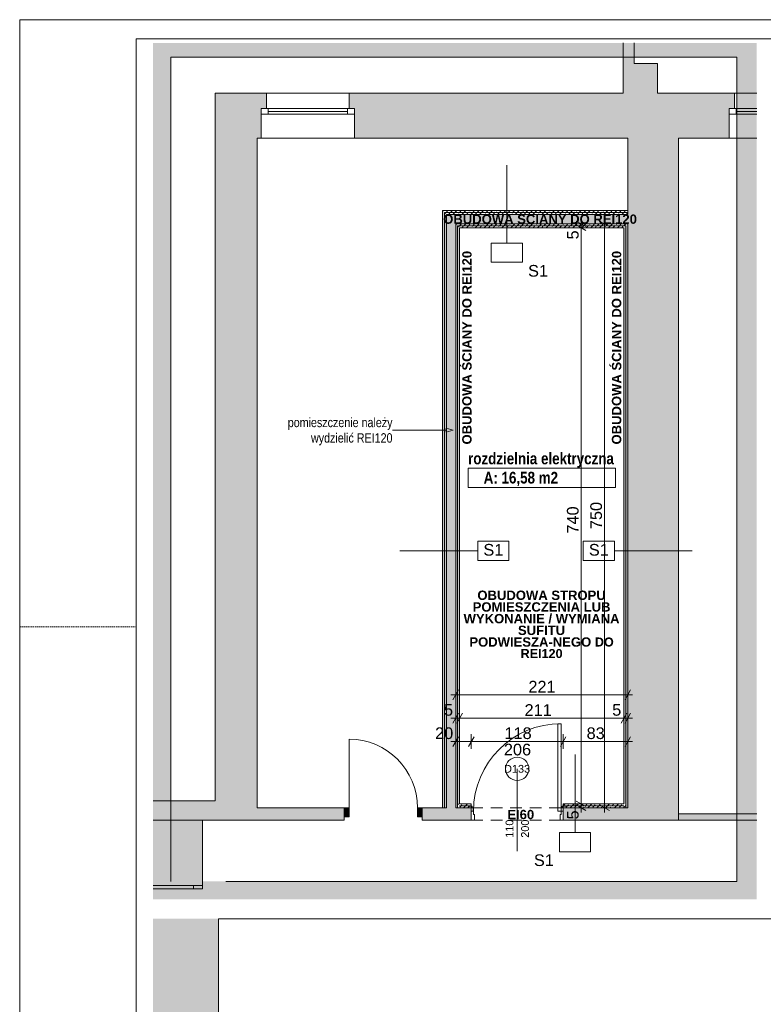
# Paper-space layout 'A-29. RZUT - PIĘTRO -1' of a CAD drawing. Header units: millimetres. Extents: x 0 to 950, y 0 to 750.
# Tile 20 of 28: x 0 to 191, y 497 to 750. Entities that reach past the tile are written whole.
import ezdxf
from ezdxf.xclip import XClip

# ---------------------------------------------------------------- set-up
doc = ezdxf.new("R2010")
doc.units = ezdxf.units.MM
doc.header["$MEASUREMENT"] = 0
doc.header["$XCLIPFRAME"] = 0
for name, pattern in [('196_P_20200717_p.9_BN_szary$0$PRZERYWANA_DU_A', [0.55, 0.3500000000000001, -0.1999999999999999]), ('Przer. długie kreski', [2.5, 1.5, -1]), ('PRZERYWANA_DU_A', [550, 350.0000000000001, -199.9999999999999])]:
    doc.linetypes.add(name, pattern=pattern)
for name, color, linetype, lineweight in [('0_Nr_pióra__2', 8, 'Continuous', 13), ('A_Arkusz_Nr_pióra__1', 7, 'Continuous', 20), ('A_ppoż_Nr_pióra__2', 8, 'Continuous', 13), ('A_strefy_Nr_pióra__1', 7, 'Continuous', 20), ('A_wymiary_Nr_pióra__1', 7, 'Continuous', 20), ('A_wymiary_Nr_pióra__2', 8, 'Continuous', 13), ('A_ściany proj_Nr_pióra__1', 7, 'Continuous', 20), ('A_ściany proj_Nr_pióra__2', 8, 'Continuous', 13), ('A_ściany_Nr_pióra__1', 7, 'Continuous', 20), ('Drzwi Archicad_Nr_pióra__1', 7, 'Continuous', 20), ('Drzwi Archicad_Nr_pióra__3', 252, 'Continuous', 13), ('Znaczniki drzwi Archicada_Nr_pióra__3', 252, 'Continuous', 13)]:
    doc.layers.add(name, color=color, linetype=linetype, lineweight=lineweight)
for name, color, linetype, lineweight, true_color in [('A_Arkusz_Nr_pióra__253', 7, 'Continuous', 5, 0xb6b6b6), ('A_opis ścian_Nr_pióra__19', 7, 'Continuous', 5, 0x191919), ('A_opis_Nr_pióra__255', 7, 'Continuous', 15, 0x242424), ('A_opis_Nr_pióra__8', 7, 'Continuous', 13, 0x4c4c4c), ('A_ppoż proj_Nr_pióra__8', 7, 'Continuous', 13, 0x4c4c4c), ('A_ściany proj_Nr_pióra__10', 7, 'Continuous', 13, 0x4b4b4b), ('Okna Archicada_Nr_pióra__19', 7, 'Continuous', 5, 0x191919)]:
    doc.layers.add(name, color=color, linetype=linetype, lineweight=lineweight, true_color=true_color)
for name, color, linetype in [('A_podrys', 7, 'Continuous'), ('A_ppoż', 7, 'Continuous'), ('A_ściany', 7, 'Continuous'), ('A_ściany proj', 7, 'Continuous'), ('Drzwi Archicad', 7, 'Continuous')]:
    doc.layers.add(name, color=color, linetype=linetype)
doc.styles.add('STYL_AUTOMATYCZNY_1', font='arial.ttf')
doc.styles.add('STYL_AUTOMATYCZNY_2', font='ARIALN.TTF')
doc.styles.add('STYL_AUTOMATYCZNY_3', font='arial.ttf')
doc.styles.add('STYL_AUTOMATYCZNY_4', font='arial.ttf')
doc.styles.add('STYL_AUTOMATYCZNY_5', font='arial.ttf')
doc.styles.add('STYL_AUTOMATYCZNY_6', font='ARIALN.TTF')
pattern_1 = [(45, (-2721.711876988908, -905.8517355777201), (-1.140492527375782, 1.140492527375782), []), (45, (-2720.571376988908, -905.8517355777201), (-1.140492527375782, 1.140492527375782), [0.8064600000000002, -0.40322])]

# ---------------------------------------------------------------- blocks, each defined once
blk = doc.blocks.new('Rysunek_2_2', base_point=(-3203.210673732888, -656.7228348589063))
at = {"linetype": 'Continuous', "lineweight": 0, "true_color": 0x484848}
blk.add_hatch(color=251, dxfattribs=at).paths.add_polyline_path([(51.04156895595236, 519.0468217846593), (34.27205799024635, 519.0468217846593), (34.27205799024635, 101.4268344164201), (51.04156895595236, 101.4268344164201)])
at = {"layer": '0_Nr_pióra__2', "color": 8, "linetype": 'PRZERYWANA_DU_A', "lineweight": 13, "ltscale": 2, "flags": 128}
for points in [[(51.04157373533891, 519.0468333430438), (51.04157373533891, 101.4268333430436)], [(365.1719941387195, 519.0468333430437), (51.04157373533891, 519.0468333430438)]]:
    blk.add_lwpolyline(points, dxfattribs=at)
blk = doc.blocks.new('Rysunek_3_3', base_point=(-2721.711876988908, -905.8517355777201))
at = {"layer": 'A_ppoż', "linetype": 'Continuous', "lineweight": 0, "true_color": 0x484848}
h = blk.add_hatch(color=251, dxfattribs=at)
h.paths.add_polyline_path([(34.2720430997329, 744.0468364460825), (34.2720430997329, 524.0468377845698), (189.2720606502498, 524.0468377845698), (189.2720606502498, 744.0468364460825)])
h.paths.add_polyline_path([(38.79027215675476, 740.3520160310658), (184.1241112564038, 740.3520160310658), (184.1241112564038, 528.6324855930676), (38.79027215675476, 528.6324855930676)], flags=0)
at = {"layer": 'A_ściany', "linetype": 'Continuous', "lineweight": 0, "true_color": 0x000000}
for points in [[(154.9613453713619, 738.7516953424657), (157.7613437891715, 738.7516953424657), (157.7613437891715, 744.0468348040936), (154.9613453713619, 744.0468348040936)], [(163.761344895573, 731.1516958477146), (163.761344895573, 738.7516958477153), (154.9613448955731, 738.7516958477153), (154.9613448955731, 731.1516958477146)], [(34.27205168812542, 549.3516950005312), (34.27205168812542, 544.3516950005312), (60.96134489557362, 544.3516950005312), (60.96134489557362, 719.551695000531), (50.16134489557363, 731.1516950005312), (50.16134489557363, 549.3516950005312)], [(61.97693759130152, 719.5516958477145), (61.97693759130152, 727.1516958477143), (63.37693759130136, 727.1516958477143), (63.37693759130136, 731.1516958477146), (50.16134489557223, 731.1516958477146), (60.96134489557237, 719.5516958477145)], [(182.1613448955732, 719.5516958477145), (182.1613448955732, 727.1516958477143), (183.5613448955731, 727.1516958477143), (183.5613448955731, 731.1516958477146), (84.5769375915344, 731.1516958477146), (84.5769375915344, 727.1516958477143), (85.97693759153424, 727.1516958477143), (85.97693759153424, 719.5516958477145)], [(169.1613448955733, 544.351695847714), (169.1613448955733, 719.5516958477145), (156.161344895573, 719.5516958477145), (156.161344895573, 547.5516958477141)], [(156.161344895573, 699.9516958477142), (109.5613448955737, 699.9516958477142), (111.9613448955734, 697.5516958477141), (156.161344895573, 697.5516958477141)], [(109.5613448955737, 699.9516958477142), (109.5613448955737, 547.5516958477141), (111.9613448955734, 547.5516958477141), (111.9613448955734, 697.5516958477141)], [(60.96134489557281, 544.351695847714), (83.36134457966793, 544.351695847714), (83.36134457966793, 547.551695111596), (60.96134489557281, 547.551695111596)], [(103.3613444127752, 547.5516950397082), (103.3613444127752, 544.351695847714), (115.9613452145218, 544.351695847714), (115.9613452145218, 547.5516960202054)], [(139.5613447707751, 547.5516960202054), (139.5613447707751, 544.351695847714), (169.1613448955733, 544.351695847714), (156.1613443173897, 547.5516950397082)], [(46.96134489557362, 544.3516950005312), (34.27205168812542, 544.3516950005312), (34.27205168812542, 527.5516950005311), (46.96134489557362, 527.5516950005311)], [(169.161344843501, 545.9516950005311), (169.161344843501, 544.3516950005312), (189.2720516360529, 544.3516950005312), (189.2720516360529, 545.9516950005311)]]:
    blk.add_hatch(color=18, dxfattribs=at).paths.add_polyline_path(points)
at = {"layer": 'A_ściany proj', "linetype": 'Continuous', "lineweight": 0, "true_color": 0x4b4b4b}
h = blk.add_hatch(dxfattribs=at)
h.set_pattern_fill('FP_65_0003', color=251, style=0, pattern_type=2)
h.set_pattern_definition(pattern_1)
h.paths.add_polyline_path([(108.5613448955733, 700.9516958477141), (108.5613448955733, 547.5516958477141), (109.0613448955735, 547.5516958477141), (109.0613448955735, 700.451695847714)])
h = blk.add_hatch(dxfattribs=at)
h.set_pattern_fill('FP_65_0003', color=251, style=0, pattern_type=2)
h.set_pattern_definition(pattern_1)
h.paths.add_polyline_path([(156.161344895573, 700.9516958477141), (108.5613448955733, 700.9516958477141), (109.0613448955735, 700.451695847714), (156.161344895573, 700.451695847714)])
h = blk.add_hatch(dxfattribs=at)
h.set_pattern_fill('FP_65_0003', color=251, style=0, pattern_type=2)
h.set_pattern_definition(pattern_1)
h.paths.add_polyline_path([(109.5613448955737, 547.5516958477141), (109.5613448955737, 699.9516958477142), (109.0613448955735, 700.4516958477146), (109.0613448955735, 547.5516958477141)])
h = blk.add_hatch(dxfattribs=at)
h.set_pattern_fill('FP_65_0003', color=251, style=0, pattern_type=2)
h.set_pattern_definition(pattern_1)
h.paths.add_polyline_path([(109.5613448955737, 699.9516958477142), (156.161344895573, 699.9516958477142), (156.161344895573, 700.4516958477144), (109.0613448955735, 700.4516958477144)])
h = blk.add_hatch(dxfattribs=at)
h.set_pattern_fill('FP_65_0003', color=251, style=0, pattern_type=2)
h.set_pattern_definition(pattern_1)
h.paths.add_polyline_path([(156.161344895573, 697.5516958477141), (111.9613448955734, 697.5516958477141), (112.4613448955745, 697.0516958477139), (155.6613448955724, 697.0516958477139)])
h = blk.add_hatch(dxfattribs=at)
h.set_pattern_fill('FP_65_0003', color=251, style=0, pattern_type=2)
h.set_pattern_definition(pattern_1)
h.paths.add_polyline_path([(111.9613448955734, 697.5516958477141), (111.9613448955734, 547.5516958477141), (112.4613448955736, 547.5516958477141), (112.4613448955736, 697.0516958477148)])
h = blk.add_hatch(dxfattribs=at)
h.set_pattern_fill('FP_65_0003', color=251, style=0, pattern_type=2)
h.set_pattern_definition(pattern_1)
h.paths.add_polyline_path([(112.9613448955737, 696.5516958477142), (155.1613448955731, 696.5516958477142), (155.6613448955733, 697.0516958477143), (112.4613448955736, 697.0516958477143)])
h = blk.add_hatch(dxfattribs=at)
h.set_pattern_fill('FP_65_0003', color=251, style=0, pattern_type=2)
h.set_pattern_definition(pattern_1)
h.paths.add_polyline_path([(112.9613448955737, 548.551695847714), (112.9613448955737, 696.5516958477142), (112.4613448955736, 697.0516958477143), (112.4613448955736, 548.551695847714)])
h = blk.add_hatch(dxfattribs=at)
h.set_pattern_fill('FP_65_0003', color=251, style=0, pattern_type=2)
h.set_pattern_definition(pattern_1)
h.paths.add_polyline_path([(155.6613448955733, 548.551695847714), (155.6613448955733, 697.0516958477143), (155.1613448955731, 696.5516958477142), (155.1613448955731, 548.551695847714)])
h = blk.add_hatch(dxfattribs=at)
h.set_pattern_fill('FP_65_0003', color=251, style=0, pattern_type=2)
h.set_pattern_definition(pattern_1)
h.paths.add_polyline_path([(156.161344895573, 547.5516958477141), (156.161344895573, 697.5516958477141), (155.6613448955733, 697.0516958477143), (155.6613448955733, 547.5516958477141)])
h = blk.add_hatch(dxfattribs=at)
h.set_pattern_fill('FP_65_0003', color=251, style=0, pattern_type=2)
h.set_pattern_definition(pattern_1)
h.paths.add_polyline_path([(112.9613448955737, 548.0516958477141), (112.9613448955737, 548.551695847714), (112.4613448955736, 548.551695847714), (112.4613448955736, 548.0516958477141)])
h = blk.add_hatch(dxfattribs=at)
h.set_pattern_fill('FP_65_0003', color=251, style=0, pattern_type=2)
h.set_pattern_definition(pattern_1)
h.paths.add_polyline_path([(112.4613448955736, 548.0516958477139), (112.4613448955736, 547.5516958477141), (112.9613448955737, 547.5516958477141), (112.9613448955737, 548.0516958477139)])
h = blk.add_hatch(dxfattribs=at)
h.set_pattern_fill('FP_65_0003', color=251, style=0, pattern_type=2)
h.set_pattern_definition(pattern_1)
h.paths.add_polyline_path([(115.9613448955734, 548.551695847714), (112.9613448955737, 548.551695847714), (112.9613448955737, 548.0516958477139), (115.9613448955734, 548.0516958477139)])
h = blk.add_hatch(dxfattribs=at)
h.set_pattern_fill('FP_65_0003', color=251, style=0, pattern_type=2)
h.set_pattern_definition(pattern_1)
h.paths.add_polyline_path([(112.9613448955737, 547.5516958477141), (115.9613448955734, 547.5516958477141), (115.9613448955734, 548.0516958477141), (112.9613448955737, 548.0516958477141)])
h = blk.add_hatch(dxfattribs=at)
h.set_pattern_fill('FP_65_0003', color=251, style=0, pattern_type=2)
h.set_pattern_definition(pattern_1)
h.paths.add_polyline_path([(155.1613448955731, 548.551695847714), (139.5613448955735, 548.551695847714), (139.5613448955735, 548.0516958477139), (155.1613448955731, 548.0516958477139)])
h = blk.add_hatch(dxfattribs=at)
h.set_pattern_fill('FP_65_0003', color=251, style=0, pattern_type=2)
h.set_pattern_definition(pattern_1)
h.paths.add_polyline_path([(139.5613448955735, 547.5516958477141), (155.1613448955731, 547.5516958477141), (155.1613448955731, 548.0516958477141), (139.5613448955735, 548.0516958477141)])
h = blk.add_hatch(dxfattribs=at)
h.set_pattern_fill('FP_65_0003', color=251, style=0, pattern_type=2)
h.set_pattern_definition(pattern_1)
h.paths.add_polyline_path([(155.6613448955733, 548.0516958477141), (155.6613448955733, 548.551695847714), (155.1613448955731, 548.551695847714), (155.1613448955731, 548.0516958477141)])
h = blk.add_hatch(dxfattribs=at)
h.set_pattern_fill('FP_65_0003', color=251, style=0, pattern_type=2)
h.set_pattern_definition(pattern_1)
h.paths.add_polyline_path([(155.1613448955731, 548.0516958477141), (155.1613448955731, 547.5516958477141), (155.6613448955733, 547.5516958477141), (155.6613448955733, 548.0516958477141)])
at = {"layer": 'Drzwi Archicad', "linetype": 'Continuous', "lineweight": 0, "true_color": 0xfdfdfd}
for points in [[(83.36134489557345, 547.5516958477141), (83.36134489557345, 545.2516958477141), (84.56134489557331, 545.2516958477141), (84.56134489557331, 547.5516958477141)], [(103.3613448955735, 545.2516958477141), (103.3613448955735, 547.5516958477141), (102.1613448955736, 547.5516958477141), (102.1613448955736, 545.2516958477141)]]:
    blk.add_hatch(color=7, dxfattribs=at).paths.add_polyline_path(points)
at = {"layer": 'A_opis ścian_Nr_pióra__19', "color": 250, "linetype": 'Continuous', "lineweight": 5, "ltscale": 2, "true_color": 0x191919}
for p, q in [((125.1021460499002, 692.6203679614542), (125.1021460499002, 712.6203679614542)), ((129.1021460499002, 692.6203679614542), (121.1021460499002, 692.6203679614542)), ((121.1021460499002, 692.6203679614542), (121.1021460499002, 687.6701679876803)), ((129.1021460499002, 687.6701679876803), (129.1021460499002, 692.6203679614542)), ((121.1021460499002, 687.6701679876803), (129.1021460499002, 687.6701679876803)), ((125.6346565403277, 615.9998067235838), (117.6346565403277, 615.9998067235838)), ((117.6346565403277, 615.9998067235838), (117.6346565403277, 611.0496067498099)), ((125.6346565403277, 611.0496067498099), (125.6346565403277, 615.9998067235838)), ((152.7138166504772, 615.9998067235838), (144.7138166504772, 615.9998067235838)), ((144.7138166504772, 615.9998067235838), (144.7138166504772, 611.0496067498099)), ((152.7138166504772, 611.0496067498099), (152.7138166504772, 615.9998067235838)), ((117.6346565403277, 613.5247083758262), (97.63465654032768, 613.5247083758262)), ((152.7138166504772, 613.5247083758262), (172.7138166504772, 613.5247083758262)), ((117.6346565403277, 611.0496067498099), (125.6346565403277, 611.0496067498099)), ((144.7138166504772, 611.0496067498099), (152.7138166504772, 611.0496067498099)), ((142.6015100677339, 541.2088252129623), (142.6015100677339, 561.2088252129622)), ((146.6015100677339, 541.2088252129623), (138.6015100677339, 541.2088252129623)), ((138.6015100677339, 541.2088252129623), (138.6015100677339, 536.2586252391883)), ((146.6015100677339, 536.2586252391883), (146.6015100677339, 541.2088252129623)), ((138.6015100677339, 536.2586252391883), (146.6015100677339, 536.2586252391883))]:
    blk.add_line(p, q, dxfattribs=at)
at = {"layer": 'A_opis_Nr_pióra__255', "color": 250, "linetype": 'Continuous', "lineweight": 15, "ltscale": 2, "true_color": 0x242424}
for p, q in [((99.75874190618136, 644.5205581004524), (95.73446967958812, 644.5205581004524)), ((109.4744873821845, 644.5205581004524), (99.75874190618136, 644.5205581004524)), ((109.4744873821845, 644.0205581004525), (109.4744873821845, 645.0205581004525)), ((111.3405115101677, 644.5205581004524), (109.4744873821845, 645.0205581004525)), ((111.3405115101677, 644.5205581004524), (109.4744873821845, 644.0205581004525))]:
    blk.add_line(p, q, dxfattribs=at)
at = {"layer": 'A_ppoż_Nr_pióra__2', "color": 8, "linetype": 'PRZERYWANA_DU_A', "lineweight": 13, "ltscale": 2, "flags": 128}
blk.add_lwpolyline([(38.79028319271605, 528.6324876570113), (38.79028319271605, 740.3520188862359), (184.1241201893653, 740.3520188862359), (184.1241201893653, 528.6324876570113)], close=True, dxfattribs=at)
at = {"layer": 'A_strefy_Nr_pióra__1', "color": 7, "linetype": 'Continuous', "lineweight": 20, "ltscale": 2}
for p, q in [((115.1431439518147, 634.772180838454), (115.1431439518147, 629.8310059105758)), ((115.1431439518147, 634.772180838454), (152.9795457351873, 634.772180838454)), ((152.9795457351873, 634.772180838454), (152.9795457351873, 629.8310059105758)), ((115.1431439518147, 629.8310059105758), (152.9795457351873, 629.8310059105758))]:
    blk.add_line(p, q, dxfattribs=at)
at = {"layer": 'A_wymiary_Nr_pióra__1', "color": 7, "linetype": 'Continuous', "lineweight": 20, "ltscale": 2}
for p, q in [((142.911344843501, 698.2733839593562), (145.411344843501, 696.8300093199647)), ((151.411344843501, 696.8300093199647), (148.911344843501, 698.2733839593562)), ((145.411344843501, 695.8300093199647), (142.911344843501, 697.2733839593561)), ((112.6830338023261, 577.8016950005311), (111.239655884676, 575.301695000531)), ((155.4396558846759, 575.301695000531), (156.8830338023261, 577.8016950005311)), ((112.6830338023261, 571.8016950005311), (111.239655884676, 569.301695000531)), ((113.6830338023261, 571.8016950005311), (112.239655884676, 569.301695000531)), ((154.439655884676, 569.301695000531), (155.8830338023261, 571.8016950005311)), ((156.8830338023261, 571.8016950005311), (155.4396558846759, 569.301695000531)), ((112.6830338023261, 565.8016950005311), (111.239655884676, 563.3016950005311)), ((116.6830338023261, 565.8016950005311), (115.239655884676, 563.3016950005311)), ((140.2830338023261, 565.8016950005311), (138.8396558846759, 563.3016950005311)), ((155.4396558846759, 563.3016950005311), (156.8830338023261, 565.8016950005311)), ((142.911344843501, 549.2733839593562), (145.411344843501, 547.8300093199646)), ((142.911344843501, 548.2733839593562), (145.411344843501, 546.8300093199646)), ((148.911344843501, 548.2733839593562), (151.411344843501, 546.8300093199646))]:
    blk.add_line(p, q, dxfattribs=at)
at = {"layer": 'A_wymiary_Nr_pióra__2', "color": 8, "linetype": 'Continuous', "lineweight": 13, "ltscale": 2}
for p, q in [((144.161344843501, 697.5516950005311), (144.161344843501, 698.7741969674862)), ((150.161344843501, 697.5516950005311), (150.161344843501, 698.7741969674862)), ((146.036344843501, 697.5516950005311), (142.2863448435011, 697.5516950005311)), ((146.036344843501, 696.551695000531), (142.2863448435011, 696.551695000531)), ((144.161344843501, 696.551695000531), (144.161344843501, 697.5516950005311)), ((144.161344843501, 548.5516950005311), (144.161344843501, 696.551695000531)), ((152.036344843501, 697.5516950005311), (148.286344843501, 697.5516950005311)), ((150.161344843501, 547.5516950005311), (150.161344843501, 697.5516950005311)), ((111.9613448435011, 574.6766950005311), (111.9613448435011, 578.4266950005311)), ((156.161344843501, 574.6766950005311), (156.161344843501, 578.4266950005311)), ((110.7388461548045, 576.5516950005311), (111.9613448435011, 576.5516950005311)), ((111.9613448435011, 576.5516950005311), (156.161344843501, 576.5516950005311)), ((156.161344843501, 576.5516950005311), (157.3838435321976, 576.5516950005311)), ((111.9613448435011, 568.6766950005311), (111.9613448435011, 572.4266950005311)), ((112.961344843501, 568.6766950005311), (112.961344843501, 572.4266950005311)), ((155.161344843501, 568.6766950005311), (155.161344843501, 572.4266950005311)), ((156.161344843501, 568.6766950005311), (156.161344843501, 572.4266950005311)), ((110.7388461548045, 570.5516950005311), (111.9613448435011, 570.5516950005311)), ((111.9613448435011, 570.5516950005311), (112.961344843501, 570.5516950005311)), ((112.961344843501, 570.5516950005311), (155.161344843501, 570.5516950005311)), ((155.161344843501, 570.5516950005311), (156.161344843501, 570.5516950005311)), ((156.161344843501, 570.5516950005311), (157.3838435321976, 570.5516950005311)), ((110.7388461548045, 564.5516950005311), (111.9613448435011, 564.5516950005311)), ((111.9613448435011, 562.676695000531), (111.9613448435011, 566.4266950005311)), ((111.9613448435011, 564.5516950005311), (115.961344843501, 564.5516950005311)), ((115.961344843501, 562.676695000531), (115.961344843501, 566.4266950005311)), ((115.961344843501, 564.5516950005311), (139.561344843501, 564.5516950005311)), ((139.561344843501, 562.676695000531), (139.561344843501, 566.4266950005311)), ((139.561344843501, 564.5516950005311), (156.161344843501, 564.5516950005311)), ((156.161344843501, 562.676695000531), (156.161344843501, 566.4266950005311)), ((156.161344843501, 564.5516950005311), (157.3838435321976, 564.5516950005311)), ((146.036344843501, 548.5516950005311), (142.2863448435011, 548.5516950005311)), ((146.036344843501, 547.5516950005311), (142.2863448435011, 547.5516950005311)), ((144.161344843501, 547.5516950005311), (144.161344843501, 548.5516950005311)), ((144.161344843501, 546.3291963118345), (144.161344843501, 547.5516950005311)), ((152.036344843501, 547.5516950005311), (148.286344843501, 547.5516950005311)), ((150.161344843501, 546.3291963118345), (150.161344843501, 547.5516950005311))]:
    blk.add_line(p, q, dxfattribs=at)
at = {"layer": 'A_ściany proj_Nr_pióra__1', "color": 7, "linetype": 'Continuous', "lineweight": 20, "ltscale": 2, "flags": 128}
for points in [[(108.5613448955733, 700.9516958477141), (108.5613448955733, 547.5516958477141)], [(156.161344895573, 700.9516958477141), (108.5613448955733, 700.9516958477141)], [(109.5613448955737, 547.5516958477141), (109.5613448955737, 699.9516958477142)], [(109.5613448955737, 699.9516958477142), (156.161344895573, 699.9516958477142)], [(156.161344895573, 697.5516958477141), (111.9613448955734, 697.5516958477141)], [(111.9613448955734, 697.5516958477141), (111.9613448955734, 547.5516958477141)], [(112.9613448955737, 696.5516958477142), (155.1613448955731, 696.5516958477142)], [(112.9613448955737, 548.551695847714), (112.9613448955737, 696.5516958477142)], [(155.1613448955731, 696.5516958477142), (155.1613448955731, 548.551695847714)], [(156.161344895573, 547.5516958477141), (156.161344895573, 697.5516958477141)], [(115.9613448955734, 548.551695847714), (112.9613448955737, 548.551695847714)], [(112.9613448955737, 547.5516958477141), (115.9613448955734, 547.5516958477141)], [(155.1613448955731, 548.551695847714), (139.5613448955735, 548.551695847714)], [(139.5613448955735, 547.5516958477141), (155.1613448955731, 547.5516958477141)]]:
    blk.add_lwpolyline(points, dxfattribs=at)
at = {"layer": 'A_ściany proj_Nr_pióra__10', "color": 251, "linetype": 'Continuous', "lineweight": 13, "ltscale": 2, "true_color": 0x4b4b4b}
for p, q in [((109.061344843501, 700.4516950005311), (109.061344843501, 547.5516950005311)), ((109.061344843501, 547.5516950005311), (109.061344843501, 700.4516950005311)), ((109.061344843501, 700.4516950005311), (156.161344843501, 700.4516950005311)), ((156.161344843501, 700.4516950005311), (109.061344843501, 700.4516950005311)), ((112.461344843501, 697.0516950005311), (155.661344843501, 697.0516950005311)), ((155.661344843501, 697.0516950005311), (112.461344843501, 697.0516950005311)), ((112.461344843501, 548.051695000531), (112.461344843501, 697.0516950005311)), ((112.461344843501, 697.0516950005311), (112.461344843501, 548.051695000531)), ((155.661344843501, 548.051695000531), (155.661344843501, 697.0516950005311)), ((155.661344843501, 697.0516950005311), (155.661344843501, 548.051695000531)), ((112.461344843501, 547.5516950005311), (112.461344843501, 548.051695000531)), ((112.461344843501, 548.051695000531), (112.461344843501, 547.5516950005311)), ((112.961344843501, 548.051695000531), (115.961344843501, 548.051695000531)), ((115.961344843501, 548.051695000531), (112.961344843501, 548.051695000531)), ((139.561344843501, 548.051695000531), (155.161344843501, 548.051695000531)), ((155.161344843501, 548.051695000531), (139.561344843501, 548.051695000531)), ((155.661344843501, 547.5516950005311), (155.661344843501, 548.051695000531)), ((155.661344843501, 548.051695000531), (155.661344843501, 547.5516950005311))]:
    blk.add_line(p, q, dxfattribs=at)
at = {"layer": 'A_ściany proj_Nr_pióra__2', "color": 8, "linetype": 'Continuous', "lineweight": 13, "ltscale": 2, "flags": 128}
for points in [[(156.161344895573, 700.451695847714), (156.161344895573, 700.9516958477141)], [(156.161344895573, 699.9516958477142), (156.161344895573, 700.4516958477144)], [(108.5613448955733, 547.5516958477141), (109.0613448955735, 547.5516958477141)], [(109.0613448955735, 547.5516958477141), (109.5613448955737, 547.5516958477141)], [(111.9613448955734, 547.5516958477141), (112.4613448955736, 547.5516958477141)], [(112.4613448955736, 547.5516958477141), (112.9613448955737, 547.5516958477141)], [(115.9613448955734, 548.0516958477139), (115.9613448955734, 548.551695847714)], [(115.9613448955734, 547.5516958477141), (115.9613448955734, 548.0516958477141)], [(139.5613448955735, 548.0516958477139), (139.5613448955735, 548.551695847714)], [(139.5613448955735, 547.5516958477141), (139.5613448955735, 548.0516958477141)], [(155.1613448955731, 547.5516958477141), (155.6613448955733, 547.5516958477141)], [(155.6613448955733, 547.5516958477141), (156.161344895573, 547.5516958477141)]]:
    blk.add_lwpolyline(points, dxfattribs=at)
at = {"layer": 'A_ściany_Nr_pióra__1', "color": 7, "linetype": 'Continuous', "lineweight": 20, "ltscale": 2}
for p, q in [((63.37693624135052, 731.1516950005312), (63.37693624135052, 727.1516950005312)), ((84.57693624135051, 731.1516950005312), (84.57693624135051, 727.1516950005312)), ((183.561344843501, 731.1516950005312), (183.561344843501, 727.1516950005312)), ((63.37693624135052, 727.1516950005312), (61.97693624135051, 727.1516950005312)), ((61.97693624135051, 727.1516950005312), (61.97693624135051, 719.551695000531)), ((84.57693624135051, 727.1516950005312), (85.9769362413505, 727.1516950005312)), ((85.9769362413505, 727.1516950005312), (85.9769362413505, 719.551695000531)), ((183.561344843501, 727.1516950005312), (182.161344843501, 727.1516950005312)), ((182.161344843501, 727.1516950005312), (182.161344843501, 719.551695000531)), ((83.36134484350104, 547.5516950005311), (82.42134353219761, 547.5516950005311)), ((83.36134484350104, 547.5516950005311), (83.36134484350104, 545.2516950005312)), ((103.361344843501, 547.5516950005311), (104.3013461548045, 547.5516950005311)), ((103.361344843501, 547.5516950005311), (103.361344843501, 545.2516950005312)), ((115.961344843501, 547.5516950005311), (115.2213435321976, 547.5516950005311)), ((115.961344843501, 546.6516950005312), (115.961344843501, 547.5516950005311)), ((115.961344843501, 544.3516950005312), (115.961344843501, 546.6516950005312)), ((139.561344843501, 547.5516950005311), (140.3013461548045, 547.5516950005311)), ((139.561344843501, 546.6516950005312), (139.561344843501, 547.5516950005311)), ((139.561344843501, 544.3516950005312), (139.561344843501, 546.6516950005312)), ((83.36134484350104, 544.3516950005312), (82.6213435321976, 544.3516950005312)), ((83.36134484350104, 545.2516950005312), (83.36134484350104, 544.3516950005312)), ((103.361344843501, 545.2516950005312), (103.361344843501, 544.3516950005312)), ((103.361344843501, 544.3516950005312), (104.1013461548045, 544.3516950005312)), ((44.66134489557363, 527.5516950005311), (34.27205168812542, 527.5516950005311)), ((46.96134484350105, 527.5516950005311), (44.66134484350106, 527.5516950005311)), ((46.96134484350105, 527.5516950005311), (46.96134484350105, 528.2916963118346))]:
    blk.add_line(p, q, dxfattribs=at)
at = {"layer": 'A_ściany_Nr_pióra__1', "color": 7, "linetype": 'Continuous', "lineweight": 20, "ltscale": 2, "flags": 128}
for points in [[(154.9613448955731, 744.0468333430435), (154.9613448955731, 738.7516958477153)], [(157.7613448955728, 738.7516958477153), (157.7613448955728, 744.0468333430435)], [(154.9613448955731, 738.7516958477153), (154.9613448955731, 731.1516958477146)], [(163.761344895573, 738.7516958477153), (157.7613448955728, 738.7516958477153)], [(163.761344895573, 731.1516958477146), (163.761344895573, 738.7516958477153)], [(63.37693759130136, 731.1516958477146), (50.16134489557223, 731.1516958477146)], [(50.16134489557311, 731.1516958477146), (50.16134489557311, 549.3516958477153)], [(154.9613448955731, 731.1516958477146), (84.5769375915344, 731.1516958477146)], [(183.5613448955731, 731.1516958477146), (163.761344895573, 731.1516958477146)], [(60.96134489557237, 719.5516958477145), (61.97693759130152, 719.5516958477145)], [(60.96134489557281, 547.5516958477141), (60.96134489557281, 719.5516958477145)], [(85.97693759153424, 719.5516958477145), (156.161344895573, 719.5516958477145)], [(156.161344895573, 719.5516958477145), (156.161344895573, 699.9516958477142)], [(169.1613448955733, 544.351695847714), (169.1613448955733, 719.5516958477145)], [(169.1613448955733, 719.5516958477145), (182.1613448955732, 719.5516958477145)], [(156.161344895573, 699.9516958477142), (109.5613448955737, 699.9516958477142)], [(109.5613448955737, 699.9516958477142), (109.5613448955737, 547.5516958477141)], [(111.9613448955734, 697.5516958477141), (156.161344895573, 697.5516958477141)], [(111.9613448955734, 547.5516958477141), (111.9613448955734, 697.5516958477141)], [(156.161344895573, 697.5516958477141), (156.161344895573, 547.5516958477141)], [(50.16134489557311, 549.3516958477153), (34.27205163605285, 549.3516958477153)], [(83.36134506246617, 547.5516958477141), (60.96134489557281, 547.5516958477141)], [(109.5613448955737, 547.5516958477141), (103.3613445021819, 547.5516958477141)], [(115.9613444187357, 547.5516958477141), (111.9613448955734, 547.5516958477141)], [(156.161344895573, 547.5516958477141), (139.5613442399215, 547.5516958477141)], [(34.27205163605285, 544.3516958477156), (60.96134489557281, 544.3516958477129)], [(46.96134489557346, 527.5516958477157), (46.96134489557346, 544.3516958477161)], [(60.96134489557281, 544.351695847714), (83.36134457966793, 544.351695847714)], [(103.3613444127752, 544.351695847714), (115.9613444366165, 544.351695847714)], [(139.5613456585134, 544.351695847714), (169.1613448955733, 544.351695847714)], [(189.2720516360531, 545.9516958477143), (169.1613448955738, 545.9516958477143)], [(169.1613448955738, 545.9516958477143), (169.1613448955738, 544.3516958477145)], [(169.1613448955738, 544.3516958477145), (189.2720516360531, 544.3516958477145)]]:
    blk.add_lwpolyline(points, dxfattribs=at)
at = {"layer": 'Drzwi Archicad_Nr_pióra__1', "color": 7, "linetype": 'Continuous', "lineweight": 20, "ltscale": 2}
for p, q in [((84.56134484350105, 547.5516950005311), (84.56134484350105, 565.151695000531)), ((83.36134484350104, 547.5516950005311), (82.42134353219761, 547.5516950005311)), ((83.36134484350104, 547.5516950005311), (82.42134353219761, 547.5516950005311)), ((83.36134484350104, 547.5516950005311), (84.56134484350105, 547.5516950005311)), ((83.36134484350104, 545.2516950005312), (83.36134484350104, 547.5516950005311)), ((83.36134484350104, 547.5516950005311), (83.36134484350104, 545.2516950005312)), ((83.36134484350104, 547.5516950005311), (83.36134484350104, 545.2516950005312)), ((84.56134484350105, 547.5516950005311), (84.56134484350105, 545.2516950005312)), ((102.161344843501, 545.2516950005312), (102.161344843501, 547.5516950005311)), ((102.161344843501, 547.5516950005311), (103.361344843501, 547.5516950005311)), ((103.361344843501, 547.5516950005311), (103.361344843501, 545.2516950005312)), ((103.361344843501, 547.5516950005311), (103.361344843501, 545.2516950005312)), ((103.361344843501, 547.5516950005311), (103.361344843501, 545.2516950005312)), ((103.361344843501, 547.5516950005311), (104.3013461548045, 547.5516950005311)), ((103.361344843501, 547.5516950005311), (104.3013461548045, 547.5516950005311)), ((83.36134484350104, 544.3516950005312), (82.6213435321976, 544.3516950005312)), ((83.36134484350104, 544.3516950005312), (82.6213435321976, 544.3516950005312)), ((84.56134484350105, 545.2516950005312), (83.36134484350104, 545.2516950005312)), ((83.36134484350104, 545.2516950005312), (83.36134484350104, 544.3516950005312)), ((83.36134484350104, 545.2516950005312), (83.36134484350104, 544.3516950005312)), ((103.361344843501, 545.2516950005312), (102.161344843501, 545.2516950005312)), ((103.361344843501, 545.2516950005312), (103.361344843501, 544.3516950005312)), ((103.361344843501, 545.2516950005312), (103.361344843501, 544.3516950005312)), ((103.361344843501, 544.3516950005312), (104.1013461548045, 544.3516950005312)), ((103.361344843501, 544.3516950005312), (104.1013461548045, 544.3516950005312)), ((44.66134358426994, 526.7516950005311), (34.27205037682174, 526.7516950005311)), ((44.66134484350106, 527.5516950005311), (34.27205168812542, 527.5516950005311)), ((44.66134489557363, 527.5516950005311), (34.27205168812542, 527.5516950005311)), ((44.66134484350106, 527.5516950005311), (44.66134484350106, 526.7516950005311)), ((46.96134484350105, 527.5516950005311), (44.66134484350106, 527.5516950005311)), ((46.96134484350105, 527.5516950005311), (44.66134484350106, 527.5516950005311)), ((46.96134484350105, 527.5516950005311), (44.66134484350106, 527.5516950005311)), ((44.66134484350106, 526.7516950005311), (46.96134484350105, 526.7516950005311)), ((46.96134484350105, 527.5516950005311), (46.96134484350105, 528.2916963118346)), ((46.96134484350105, 527.5516950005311), (46.96134484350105, 528.2916963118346)), ((46.96134484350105, 526.7516950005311), (46.96134484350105, 527.5516950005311))]:
    blk.add_line(p, q, dxfattribs=at)
blk.add_arc((84.56134489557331, 547.5516958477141), 17.59999999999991, 0, 90, dxfattribs=at)
at = {"layer": 'Drzwi Archicad_Nr_pióra__3', "color": 252, "linetype": 'Continuous', "lineweight": 13, "ltscale": 2}
for p, q in [((138.2013461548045, 546.6516950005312), (138.2013461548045, 569.1316943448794)), ((138.2013461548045, 569.1316943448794), (139.0013461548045, 569.1316943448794)), ((139.0013461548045, 569.1316943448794), (139.0013461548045, 546.6516950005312)), ((116.2213435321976, 547.9316943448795), (115.2213435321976, 547.9316943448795)), ((115.2213435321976, 547.9316943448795), (115.2213435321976, 547.5516950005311)), ((115.2213435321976, 547.5516950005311), (116.2213435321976, 547.5516950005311)), ((115.961344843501, 547.5516950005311), (115.2213435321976, 547.5516950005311)), ((115.961344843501, 547.5516950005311), (115.2213435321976, 547.5516950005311)), ((116.461344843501, 547.5516950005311), (115.961344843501, 547.5516950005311)), ((115.961344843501, 547.5516950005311), (115.961344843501, 546.6516950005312)), ((115.961344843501, 546.6516950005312), (115.961344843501, 547.5516950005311)), ((115.961344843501, 546.6516950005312), (115.961344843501, 547.5516950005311)), ((115.961344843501, 546.6516950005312), (116.461344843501, 546.6516950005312)), ((116.5213435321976, 546.6516950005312), (115.961344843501, 546.6516950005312)), ((115.961344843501, 546.6516950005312), (115.961344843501, 544.3516950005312)), ((115.961344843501, 544.3516950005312), (115.961344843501, 546.6516950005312)), ((115.961344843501, 544.3516950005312), (115.961344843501, 546.6516950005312)), ((116.2213435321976, 547.5516950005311), (116.2213435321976, 547.9316943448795)), ((116.461344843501, 546.6516950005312), (116.461344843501, 547.5516950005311)), ((116.5213435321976, 545.8516950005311), (116.5213435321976, 546.6516950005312)), ((139.0013461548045, 546.6516950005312), (138.2013461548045, 546.6516950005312)), ((139.561344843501, 546.6516950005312), (139.0013461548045, 546.6516950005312)), ((139.0013461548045, 546.6516950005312), (139.0013461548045, 545.8516950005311)), ((139.561344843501, 547.5516950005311), (139.061344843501, 547.5516950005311)), ((139.061344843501, 547.5516950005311), (139.061344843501, 546.6516950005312)), ((139.061344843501, 546.6516950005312), (139.561344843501, 546.6516950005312)), ((140.3013461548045, 547.9316943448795), (139.3013461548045, 547.9316943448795)), ((139.3013461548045, 547.9316943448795), (139.3013461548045, 547.5516950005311)), ((139.3013461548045, 547.5516950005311), (140.3013461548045, 547.5516950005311)), ((139.561344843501, 546.6516950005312), (139.561344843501, 547.5516950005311)), ((139.561344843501, 546.6516950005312), (139.561344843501, 547.5516950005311)), ((139.561344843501, 546.6516950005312), (139.561344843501, 547.5516950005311)), ((139.561344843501, 547.5516950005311), (140.3013461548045, 547.5516950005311)), ((139.561344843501, 547.5516950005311), (140.3013461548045, 547.5516950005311)), ((139.561344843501, 544.3516950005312), (139.561344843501, 546.6516950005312)), ((139.561344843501, 544.3516950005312), (139.561344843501, 546.6516950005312)), ((139.561344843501, 544.3516950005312), (139.561344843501, 546.6516950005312)), ((140.3013461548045, 547.5516950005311), (140.3013461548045, 547.9316943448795)), ((115.961344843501, 544.3516950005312), (116.761344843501, 544.3516950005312)), ((116.761344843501, 545.8516950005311), (116.5213435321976, 545.8516950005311)), ((116.761344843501, 544.3516950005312), (116.761344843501, 545.8516950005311)), ((139.0013461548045, 545.8516950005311), (138.7613448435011, 545.8516950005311)), ((138.7613448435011, 545.8516950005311), (138.7613448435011, 544.3516950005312)), ((138.7613448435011, 544.3516950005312), (139.561344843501, 544.3516950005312))]:
    blk.add_line(p, q, dxfattribs=at)
at = {"layer": 'Drzwi Archicad_Nr_pióra__3', "color": 252, "linetype": 'Przer. długie kreski', "lineweight": 13, "ltscale": 2}
for p, q in [((115.961344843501, 547.5516950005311), (139.561344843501, 547.5516950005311)), ((115.961344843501, 544.3516950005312), (139.561344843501, 544.3516950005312))]:
    blk.add_line(p, q, dxfattribs=at)
at = {"layer": 'Drzwi Archicad_Nr_pióra__3', "color": 252, "linetype": 'Continuous', "lineweight": 13, "ltscale": 2}
blk.add_arc((139.0013448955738, 546.651695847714), 22.48, 90, 180, dxfattribs=at)
at = {"layer": 'Okna Archicada_Nr_pióra__19', "color": 250, "linetype": 'Continuous', "lineweight": 5, "ltscale": 2, "true_color": 0x191919}
for p, q in [((61.97693624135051, 731.1516950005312), (85.9769362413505, 731.1516950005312)), ((182.161344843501, 731.1516950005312), (189.2720516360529, 731.1516950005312)), ((61.97693624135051, 727.1516950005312), (85.9769362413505, 727.1516950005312)), ((61.97693624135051, 727.1516950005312), (61.97693624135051, 725.7516950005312)), ((63.77693624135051, 727.1516950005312), (63.77693624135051, 725.7516950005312)), ((63.77693624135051, 726.4516950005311), (84.1769362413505, 726.4516950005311)), ((84.1769362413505, 727.1516950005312), (84.1769362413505, 725.7516950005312)), ((85.9769362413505, 727.1516950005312), (85.9769362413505, 725.7516950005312)), ((182.161344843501, 727.1516950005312), (189.2720516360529, 727.1516950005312)), ((182.161344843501, 727.1516950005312), (182.161344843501, 725.7516950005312)), ((183.9613448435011, 727.1516950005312), (183.9613448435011, 725.7516950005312)), ((183.9613448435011, 726.4516950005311), (189.2720516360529, 726.4516950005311)), ((61.97693624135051, 725.7516950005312), (85.9769362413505, 725.7516950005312)), ((182.161344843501, 725.7516950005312), (189.2720516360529, 725.7516950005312)), ((61.97693624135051, 719.551695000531), (85.9769362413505, 719.551695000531)), ((182.161344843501, 719.551695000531), (189.2720516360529, 719.551695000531))]:
    blk.add_line(p, q, dxfattribs=at)
at = {"layer": 'Znaczniki drzwi Archicada_Nr_pióra__3', "color": 252, "linetype": 'Continuous', "lineweight": 13, "ltscale": 2}
blk.add_line((127.761344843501, 557.5516950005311), (127.761344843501, 536.3516950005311), dxfattribs=at)
at = {"layer": 'Znaczniki drzwi Archicada_Nr_pióra__3', "color": 252, "linetype": 'Continuous', "lineweight": 13, "ltscale": 2, "flags": 128}
blk.add_lwpolyline([(130.7613448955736, 557.5516958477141, 0.9999999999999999), (124.7613448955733, 557.5516958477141, 0.9999999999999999)], format="xyb", close=True, dxfattribs=at)
at = {"layer": 'A_opis ścian_Nr_pióra__19', "color": 250, "linetype": 'Continuous', "lineweight": 5, "true_color": 0x191919, "char_height": 3, "attachment_point": 2, "style": 'STYL_AUTOMATYCZNY_1'}
for insert in [(133.1021449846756, 686.9844533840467), (121.6346580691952, 615.3140935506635), (148.713817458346, 615.3140935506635), (134.601510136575, 535.5729101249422)]:
    blk.add_mtext('\\A1;{\\pqc;\\fArial|b0|i0|c238|p0;\\W1.000000;S1}', dxfattribs=dict(at, insert=insert))
at = {"layer": 'A_opis_Nr_pióra__8', "color": 251, "linetype": 'Continuous', "lineweight": 13, "true_color": 0x4c4c4c, "insert": (95.7344691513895, 644.1767192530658), "char_height": 2.399999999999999, "attachment_point": 6, "line_spacing_factor": 0.9932264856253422, "style": 'STYL_AUTOMATYCZNY_2'}
blk.add_mtext('\\A1;{\\pqr;\\fArial Narrow|b0|i0|c238|p0;\\W1.000000;pomieszczenie należy \\P\\pqr;\\fArial Narrow|b0|i0|c238|p0;\\W1.000000;wydzielić REI120}', dxfattribs=at)
at = {"layer": 'A_ppoż proj_Nr_pióra__8', "color": 251, "linetype": 'Continuous', "lineweight": 13, "true_color": 0x4c4c4c, "char_height": 2.399999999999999, "attachment_point": 5, "style": 'STYL_AUTOMATYCZNY_3'}
for s, insert in [('\\A1;{\\pqc;\\fArial|b1|i0|c238|p0;\\W1.000000;OBUDOWA ŚCIANY DO REI120}', (133.6271975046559, 698.7466485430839)), ('\\A1;{\\pqc;\\fArial|b1|i0|c238|p0;\\W1.000000;EI60}', (128.6639396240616, 545.7830350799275))]:
    blk.add_mtext(s, dxfattribs=dict(at, insert=insert))
at = {"layer": 'A_ppoż proj_Nr_pióra__8', "color": 251, "linetype": 'Continuous', "lineweight": 13, "true_color": 0x4c4c4c, "char_height": 2.399999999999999, "attachment_point": 5, "rotation": 90, "style": 'STYL_AUTOMATYCZNY_3'}
for insert in [(114.8565199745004, 665.7371888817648), (153.2849199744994, 665.7371888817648)]:
    blk.add_mtext('\\A1;{\\pqc;\\fArial|b1|i0|c238|p0;\\W1.000000;OBUDOWA ŚCIANY DO REI120}', dxfattribs=dict(at, insert=insert))
at = {"layer": 'A_ppoż proj_Nr_pióra__8', "color": 251, "linetype": 'Continuous', "lineweight": 13, "true_color": 0x4c4c4c, "insert": (134.0093950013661, 594.6535865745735), "char_height": 2.399999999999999, "width": 39.92155814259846, "attachment_point": 5, "line_spacing_factor": 0.7500788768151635, "style": 'STYL_AUTOMATYCZNY_3'}
blk.add_mtext('\\A1;{\\pqc;\\fArial|b1|i0|c238|p0;\\W1.000000;OBUDOWA STROPU POMIESZCZENIA LUB WYKONANIE / WYMIANA SUFITU PODWIESZA\\fArial|b1|i0|c238|p0;\\W1.000000;-\\fArial|b1|i0|c238|p0;\\W1.000000;NEGO \\fArial|b1|i0|c238|p0;\\H0.964195x;\\W1.000000;DO REI120 }', dxfattribs=at)
at = {"layer": 'A_strefy_Nr_pióra__1', "color": 7, "linetype": 'Continuous', "lineweight": 20, "char_height": 3, "attachment_point": 1, "style": 'STYL_AUTOMATYCZNY_6'}
for s, insert in [('\\A1;{\\pql;\\fArial Narrow|b1|i0|c238|p0;\\W1.000000;rozdzielnia elektryczna}', (115.1431448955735, 638.7744792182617)), ('\\A1;{\\pql;\\fArial Narrow|b1|i0|c238|p0;\\W1.000000;A: 16,58 m2}', (119.1431448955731, 633.8436427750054))]:
    blk.add_mtext(s, dxfattribs=dict(at, insert=insert))
at = {"layer": 'A_wymiary_Nr_pióra__1', "color": 7, "linetype": 'Continuous', "lineweight": 20, "char_height": 3, "attachment_point": 7, "rotation": 90, "style": 'STYL_AUTOMATYCZNY_5'}
for s, insert, width in [('\\A1;{\\pql;\\fArial|b0|i0|c238|p0;\\W1.000000;5}', (143.5613448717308, 693.5410238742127), 2.288172), ('\\A1;{\\pql;\\fArial|b0|i0|c238|p0;\\W1.000000;750}', (149.561344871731, 619.1194407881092), 6.86451), ('\\A1;{\\pql;\\fArial|b0|i0|c238|p0;\\W1.000000;740}', (143.5613448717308, 617.9753547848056), 6.86451), ('\\A1;{\\pql;\\fArial|b0|i0|c238|p0;\\W1.000000;5}', (143.5613448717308, 544.5410238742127), 2.288172)]:
    blk.add_mtext(s, dxfattribs=dict(at, insert=insert, width=width))
at = {"layer": 'A_wymiary_Nr_pióra__1', "color": 7, "linetype": 'Continuous', "lineweight": 20, "char_height": 3, "attachment_point": 7, "style": 'STYL_AUTOMATYCZNY_5'}
for s, insert, width in [('\\A1;{\\pql;\\fArial|b0|i0|c238|p0;\\W1.000000;221}', (130.6290898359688, 577.1516958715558), 6.86451), ('\\A1;{\\pql;\\fArial|b0|i0|c238|p0;\\W1.000000;211}', (129.637673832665, 571.1516958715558), 6.559170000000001), ('\\A1;{\\pql;\\fArial|b0|i0|c238|p0;\\W1.000000;5}', (108.9506729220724, 571.1516958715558), 2.288172), ('\\A1;{\\pql;\\fArial|b0|i0|c238|p0;\\W1.000000;5}', (152.1506729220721, 571.1516958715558), 2.288172), ('\\A1;{\\pql;\\fArial|b0|i0|c238|p0;\\W1.000000;20}', (106.6624948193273, 565.1516958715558), 4.57635), ('\\A1;{\\pql;\\fArial|b0|i0|c238|p0;\\W1.000000;118}', (124.4817598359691, 565.1516958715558), 6.559170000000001), ('\\A1;{\\pql;\\fArial|b0|i0|c238|p0;\\W1.000000;83}', (145.5731699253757, 565.1516958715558), 4.57635), ('\\A1;{\\pql;\\fArial|b0|i0|c238|p0;\\W1.000000;206}', (124.3290898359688, 560.9516957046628), 6.86451)]:
    blk.add_mtext(s, dxfattribs=dict(at, insert=insert, width=width))
at = {"layer": 'Znaczniki drzwi Archicada_Nr_pióra__3', "color": 252, "linetype": 'Continuous', "lineweight": 13, "insert": (124.3863348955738, 556.5172431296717), "char_height": 2, "attachment_point": 7, "style": 'STYL_AUTOMATYCZNY_4'}
blk.add_mtext('\\A1;{\\pql;\\fArial CE|b0|i0|c238|p0;\\W1.000000;D133}', dxfattribs=at)
at = {"layer": 'Znaczniki drzwi Archicada_Nr_pióra__3', "color": 252, "linetype": 'Continuous', "lineweight": 13, "char_height": 2, "attachment_point": 7, "rotation": 90, "style": 'STYL_AUTOMATYCZNY_4'}
for s, insert in [('\\A1;{\\pql;\\fArial CE|b0|i0|c238|p0;\\W1.000000;110}', (126.795797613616, 539.8407558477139)), ('\\A1;{\\pql;\\fArial CE|b0|i0|c238|p0;\\W1.000000;200}', (130.7957976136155, 539.8407558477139))]:
    blk.add_mtext(s, dxfattribs=dict(at, insert=insert))

psp = doc.layouts.new('A-29. RZUT - PIĘTRO -1')

# ---------------------------------------------------------------- linework, layer by layer
at = {"layer": 'A_Arkusz_Nr_pióra__1', "color": 7, "linetype": 'Continuous', "lineweight": 20}
for p, q in [((29.90003742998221, 745.1000000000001), (29.89980349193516, 4.900326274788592)), ((945.0999999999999, 745.1000000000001), (29.90003742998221, 745.1000000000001))]:
    psp.add_line(p, q, dxfattribs=at)
at = {"layer": 'A_Arkusz_Nr_pióra__1', "color": 7, "linetype": 'Continuous', "lineweight": 20, "flags": 128}
psp.add_lwpolyline([(-5.551115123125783e-14, 750.0000000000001), (949.9999999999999, 750), (950, 0), (5.551115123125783e-14, 5.551115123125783e-14)], close=True, dxfattribs=at)
at = {"layer": 'A_Arkusz_Nr_pióra__253', "color": 253, "linetype": '196_P_20200717_p.9_BN_szary$0$PRZERYWANA_DU_A', "lineweight": 5, "true_color": 0xb6b6b6}
psp.add_line((3.553323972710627e-14, 594), (29.89988025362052, 594), dxfattribs=at)

# ---------------------------------------------------------------- block references
at = {"color": 37, "linetype": 'Continuous', "lineweight": 5, "true_color": 0x656532}
ref = psp.add_blockref('Rysunek_3_3', (-2721.711876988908, -905.8517355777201), dxfattribs=at)
XClip(ref).set_block_clipping_path([(34.27205163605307, 524.0468333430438), (189.2720516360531, 744.0468333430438)])
at = {"layer": 'A_podrys', "color": 37, "linetype": 'Continuous', "lineweight": 5, "true_color": 0x656532}
ref = psp.add_blockref('Rysunek_2_2', (-3203.210673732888, -656.7228348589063), dxfattribs=at)
XClip(ref).set_block_clipping_path([(34.27205163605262, 101.4268333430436), (535.1719941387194, 519.0468333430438)])

doc.saveas('drawing.dxf')
